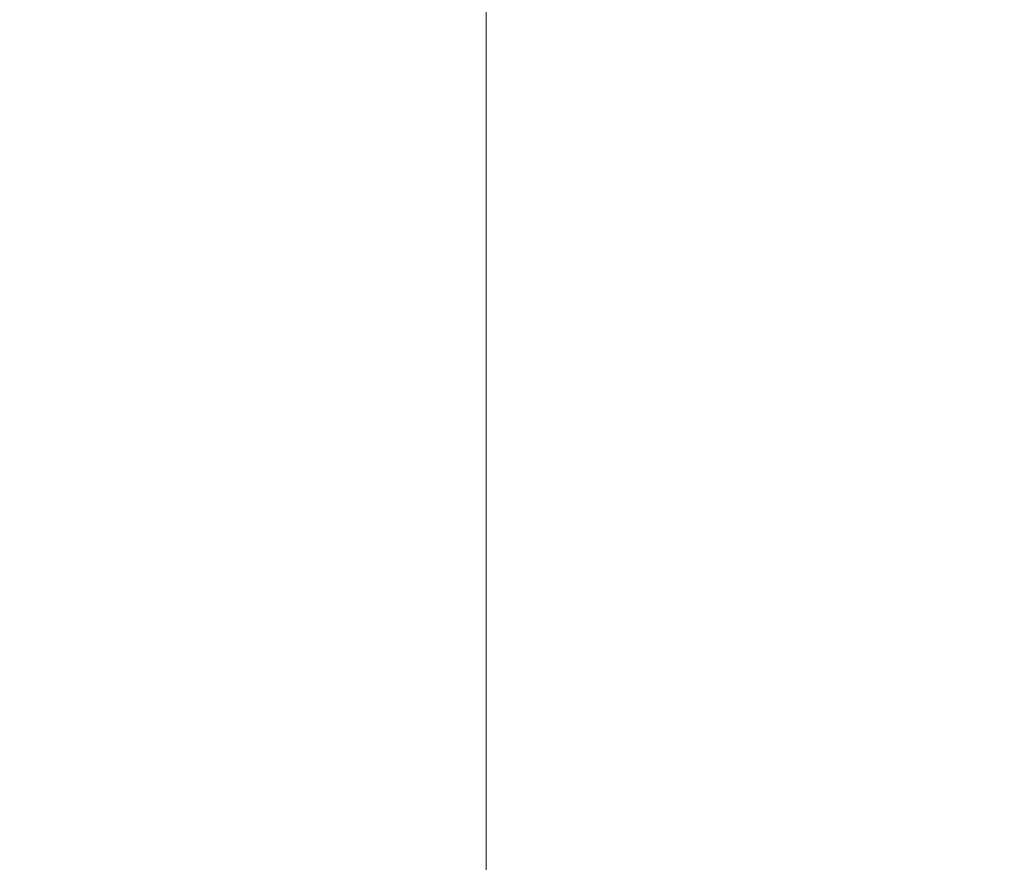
# Model space of a CAD drawing. Header units: millimetres. Extents: x -276 to 275, y -103 to 102.
# Tile 187 of 256: x -0.6003 to -0.5438, y -10.8519 to -10.8036. Entities that reach past the tile are written whole.
import ezdxf

# ---------------------------------------------------------------- set-up
doc = ezdxf.new("R2010")
doc.units = ezdxf.units.MM
doc.layers.add('G-IMPT', color=8, linetype='Continuous')

# ---------------------------------------------------------------- blocks, each defined once
blk = doc.blocks.new('QS5209_dwg-49825-View 1')
at = {"layer": 'G-IMPT', "lineweight": 9}
mesh = blk.add_polyface(dxfattribs=at)
corners = [(-1.339471, 43.875111, -10.649999), (-1.339471, 43.875111, -10.85), (-0.828748, 41.631361, -10.594799), (1.396373, 42.218885, -10.339497), (0.732279, 44.422593, -10.084102), (-1.447223, 43.682308, -9.828625), (-0.631283, 41.529801, -9.573072), (1.491453, 42.420716, -9.317455), (0.526395, 44.510928, -9.061782), (-1.528575, 43.472714, -8.806064), (-0.41833, 41.455655, -8.550311), (-0.418334, 41.455655, -8.450311), (-0.418335, 41.455659, -8.350311), (-1.528573, 43.472719, -8.606065), (0.526401, 44.510928, -8.861783), (1.491451, 42.420712, -9.117455), (-0.631287, 41.529805, -9.373073), (-1.447221, 43.682313, -9.628625), (0.732281, 44.422593, -9.884103), (1.396372, 42.218885, -10.139497), (-0.828749, 41.631361, -10.394798), (-1.107112, 42.707013, -8.508977), (-0.973453, 42.464182, -8.678187), (-0.762724, 42.081334, -8.429644), (-1.084109, 42.753236, -10.722399), (-1.08411, 42.753236, -10.522399), (1.064326, 43.320739, -10.211799), (1.064327, 43.320739, -10.0118), (0.283813, 41.925121, -10.467148), (0.283812, 41.925121, -10.267148), (-0.357472, 44.052448, -9.956364), (-0.35747, 44.052453, -9.756364), (-1.039253, 42.606057, -9.700849), (-1.039254, 42.606057, -9.500849), (0.430085, 41.975259, -9.445264), (0.430082, 41.975259, -9.245264), (-0.50109, 43.991819, -8.933923), (-0.501086, 43.991823, -8.733924), (1.008924, 43.465824, -9.189618), (1.008926, 43.46582, -8.989619)]
mesh.append_faces([[corners[k] for k in face] for face in [(1, 25, 0)]], dxfattribs={"vtx0": -1})
mesh.append_faces([[corners[k] for k in face] for face in [(36, 37, 8), (27, 26, 18), (34, 35, 6), (20, 2, 29), (26, 27, 3), (30, 31, 4), (35, 34, 15), (37, 36, 13), (24, 25, 1), (16, 6, 35), (14, 8, 37), (32, 33, 5), (28, 29, 2), (38, 39, 7)]], dxfattribs={"vtx0": -1, "vtx1": -1})
mesh.append_faces([[corners[k] for k in face] for face in [(11, 23, 22)]], dxfattribs={"vtx0": -1, "vtx1": -1, "vtx2": -1})
mesh.append_faces([[corners[k] for k in face] for face in [(22, 23, 21), (3, 27, 19), (9, 21, 13), (7, 39, 15), (5, 33, 17)]], dxfattribs={"vtx0": -1, "vtx2": -1})
mesh.append_faces([[corners[k] for k in face] for face in [(10, 11, 22)]], dxfattribs={"vtx1": -1})
mesh.append_faces([[corners[k] for k in face] for face in [(24, 2, 20), (28, 3, 19), (19, 29, 28), (32, 6, 16), (17, 31, 30), (20, 25, 24), (31, 18, 4), (16, 33, 32), (30, 5, 17), (34, 7, 15), (14, 39, 38), (26, 4, 18), (9, 22, 21), (36, 9, 13), (38, 8, 14)]], dxfattribs={"vtx1": -1, "vtx2": -1})
mesh.append_faces([[corners[k] for k in face] for face in [(11, 12, 23)]], dxfattribs={"vtx2": -1})
mesh = blk.add_polyface(dxfattribs=at)
corners = [(-0.57353, 44.133312, -11), (-0.57353, 44.133312, -9.5), (-1.268242, 43.069964, -9.5), (-1.268242, 43.069964, -11)]
mesh.append_faces([[corners[k] for k in face] for face in [(0, 1, 2, 3)]])
mesh = blk.add_polyface(dxfattribs=at)
corners = [(0.694712, 44.063349, -11), (0.694712, 44.063349, -9.5), (-0.57353, 44.133312, -9.5), (-0.57353, 44.133312, -11)]
mesh.append_faces([[corners[k] for k in face] for face in [(0, 1, 2, 3)]])

msp = doc.modelspace()

# ---------------------------------------------------------------- block references
at = {"layer": 'G-IMPT', "lineweight": 9, "extrusion": (0, 1, 0), "rotation": 180}
msp.add_blockref('QS5209_dwg-49825-View 1', (0, 49.87825, 0.000004), dxfattribs=at)

doc.saveas('drawing.dxf')
